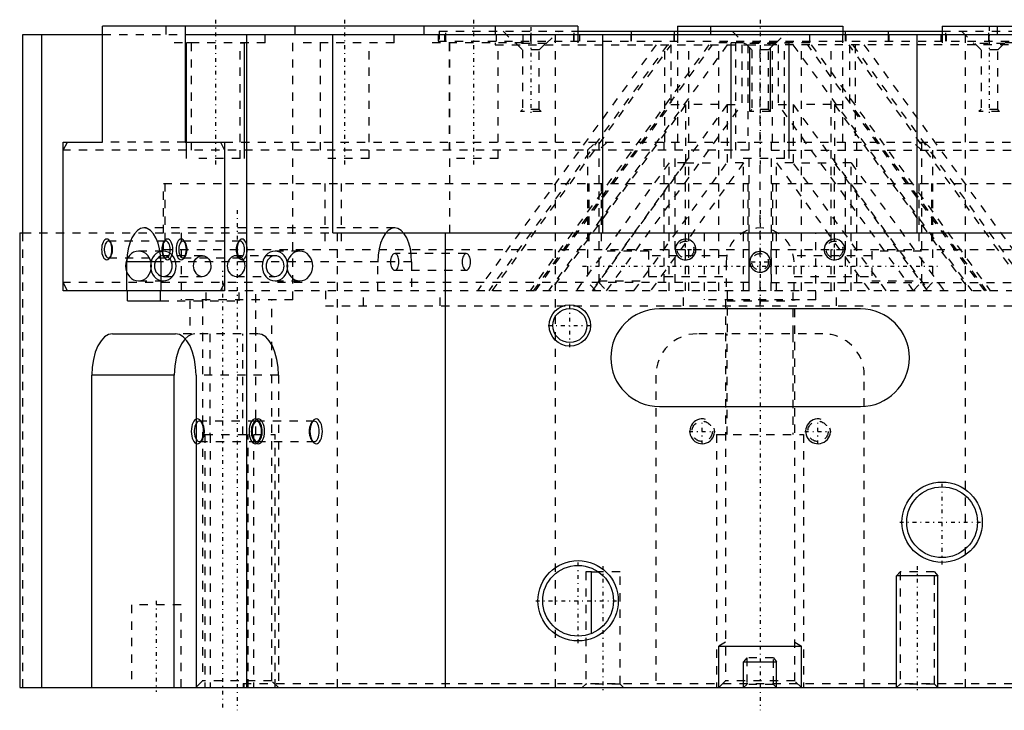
# Model space of a CAD drawing. Extents: x -90 to 90, y -3 to 81.
# Tile 1 of 2: x -90 to 30, y -3 to 81. Entities that reach past the tile are written whole.
import ezdxf

# ---------------------------------------------------------------- set-up
doc = ezdxf.new("R2010")
doc.units = 0
doc.linetypes.add('CENTER', pattern=[1.5, 0.45, -0.5, 0.05, -0.5])
doc.linetypes.add('DASHED', pattern=[2, 1, -1])
for name, color, linetype in [('AM_0', 7, 'CONTINUOUS'), ('AM_2', 5, 'CONTINUOUS'), ('AM_3', 6, 'DASHED'), ('AM_5', 3, 'CONTINUOUS'), ('AM_7', 4, 'CENTER')]:
    doc.layers.add(name, color=color, linetype=linetype)

msp = doc.modelspace()

# ---------------------------------------------------------------- linework, layer by layer
at = {"layer": 'AM_0'}
for p, q in [((-22.02, 80), (-79.48, 80)), ((-79.48, 66), (-79.48, 80)), ((-69.48, 80), (-69.48, 66)), ((-22.02, 80), (-22.02, 79)), ((-10, 80), (-10, 79.4)), ((-10, 80), (10, 80)), ((10, 80), (10, 79.4)), ((22.02, 80), (79.48, 80)), ((22.02, 80), (22.02, 79)), ((-89.13, 79), (-79.48, 79)), ((-89.13, 55), (-89.13, 79)), ((-86.87, 79), (-86.87, 0)), ((-79.48, 66), (-79.48, 79)), ((-69.48, 79), (-69.48, 66)), ((-69.48, 79), (69.48, 79)), ((-62.09, 79), (-62.09, 0)), ((-51.63, 55), (-51.63, 79)), ((-22.02, 79.4), (22.02, 79.4)), ((-84.23, 65), (-83.73, 66)), ((-84.23, 48), (-84.23, 66)), ((-84.23, 66), (-79.48, 66)), ((-83.73, 66), (-79.48, 66)), ((-69.48, 66), (-65.23, 66)), ((-69.48, 66), (-64.73, 66)), ((-65.23, 66), (-64.73, 65)), ((-64.73, 66), (-64.73, 48)), ((-84.23, 49), (-84.23, 65)), ((-64.73, 65), (-64.73, 49)), ((-89.5, 55), (-89.5, 0)), ((-89.5, 55), (-89.13, 55)), ((-51.63, 55), (51.63, 55)), ((-38.07, 55), (-38.07, 0)), ((-76.53, 48), (-76.53, 51.5)), ((-72.43, 51.5), (-72.43, 48)), ((-83.73, 48), (-84.23, 49)), ((-64.73, 49), (-65.23, 48)), ((-64.73, 48), (-84.23, 48)), ((-76.53, 48), (-83.73, 48)), ((-76.48, 46.8), (-76.48, 48)), ((-72.48, 46.8), (-72.48, 48)), ((-65.23, 48), (-72.43, 48)), ((-76.48, 46.8), (-72.48, 46.8)), ((12.15, 45.8), (-12.15, 45.8)), ((-78.28, 42.8), (-70.68, 42.8)), ((-80.78, 0), (-80.78, 37.8)), ((-70.82, 0), (-70.82, 37.8)), ((-68.18, 37.8), (-68.18, 0)), ((-12.15, 34), (12.15, 34)), ((-20.36, 14), (-19.53, 14)), ((-20.36, 6.55), (-20.36, 14)), ((-89.5, 0), (89.5, 0))]:
    msp.add_line(p, q, dxfattribs=at)
for points in [[(-72.43, 51.5), (-72.47, 52.3), (-72.58, 53.07), (-72.77, 53.78), (-73.03, 54.4), (-73.34, 54.91), (-73.69, 55.29), (-74.08, 55.52), (-74.48, 55.6), (-74.88, 55.52), (-75.26, 55.29), (-75.62, 54.91), (-75.93, 54.4), (-76.18, 53.78), (-76.37, 53.07), (-76.49, 52.3), (-76.53, 51.5)], [(-78.55, 53.9), (-78.64, 53.97), (-78.73, 54), (-78.83, 54), (-78.92, 53.96), (-79.01, 53.88), (-79.09, 53.77), (-79.16, 53.63), (-79.21, 53.47), (-79.25, 53.29), (-79.27, 53.1), (-79.27, 52.9), (-79.25, 52.71), (-79.21, 52.53), (-79.16, 52.37), (-79.09, 52.23), (-79.01, 52.12), (-78.92, 52.04), (-78.83, 52), (-78.73, 52), (-78.64, 52.03), (-78.55, 52.1)], [(-69.55, 53.9), (-69.64, 53.97), (-69.73, 54), (-69.83, 54), (-69.92, 53.96), (-70.01, 53.88), (-70.09, 53.77), (-70.16, 53.63), (-70.21, 53.47), (-70.25, 53.29), (-70.27, 53.1), (-70.27, 52.9), (-70.25, 52.71), (-70.21, 52.53), (-70.16, 52.37), (-70.09, 52.23), (-70.01, 52.12), (-69.92, 52.04), (-69.83, 52), (-69.73, 52), (-69.64, 52.03), (-69.55, 52.1)], [(-78.28, 42.8), (-78.77, 42.7), (-79.23, 42.42), (-79.67, 41.96), (-80.05, 41.34), (-80.36, 40.58), (-80.59, 39.71), (-80.73, 38.78), (-80.78, 37.8)], [(-69.5, 42.21), (-69.94, 41.6), (-70.31, 40.82), (-70.59, 39.89), (-70.76, 38.87), (-70.82, 37.8)], [(-68.18, 37.8), (-68.23, 38.78), (-68.37, 39.71), (-68.6, 40.58), (-68.91, 41.34), (-69.29, 41.96), (-69.72, 42.42), (-70.19, 42.7), (-70.68, 42.8)], [(-68.18, 32.47), (-68.32, 32.38), (-68.44, 32.24), (-68.55, 32.05), (-68.65, 31.82), (-68.71, 31.57), (-68.75, 31.29), (-68.77, 31), (-68.75, 30.71), (-68.71, 30.43), (-68.65, 30.18), (-68.55, 29.95), (-68.44, 29.76), (-68.32, 29.62), (-68.18, 29.53)], [(-68.18, 31.94), (-68.26, 31.77), (-68.33, 31.58), (-68.37, 31.35), (-68.4, 31.12), (-68.4, 30.88), (-68.37, 30.65), (-68.33, 30.42), (-68.26, 30.23), (-68.18, 30.06)]]:
    msp.add_lwpolyline(points, dxfattribs=at)
for points in [[(-78.98, 51.75), (-78.86, 51.77), (-78.74, 51.85), (-78.63, 51.96), (-78.54, 52.12), (-78.46, 52.31), (-78.4, 52.52), (-78.37, 52.76), (-78.35, 53), (-78.37, 53.24), (-78.4, 53.48), (-78.46, 53.69), (-78.54, 53.88), (-78.63, 54.04), (-78.74, 54.15), (-78.86, 54.23), (-78.98, 54.25), (-79.1, 54.23), (-79.22, 54.15), (-79.33, 54.04), (-79.42, 53.88), (-79.5, 53.69), (-79.56, 53.48), (-79.59, 53.24), (-79.6, 53), (-79.59, 52.76), (-79.56, 52.52), (-79.5, 52.31), (-79.42, 52.12), (-79.33, 51.96), (-79.22, 51.85), (-79.1, 51.77)], [(-69.98, 51.75), (-69.86, 51.77), (-69.74, 51.85), (-69.63, 51.96), (-69.54, 52.12), (-69.46, 52.31), (-69.4, 52.52), (-69.37, 52.76), (-69.35, 53), (-69.37, 53.24), (-69.4, 53.48), (-69.46, 53.69), (-69.54, 53.88), (-69.63, 54.04), (-69.74, 54.15), (-69.86, 54.23), (-69.98, 54.25), (-70.1, 54.23), (-70.22, 54.15), (-70.33, 54.04), (-70.42, 53.88), (-70.5, 53.69), (-70.56, 53.48), (-70.59, 53.24), (-70.6, 53), (-70.59, 52.76), (-70.56, 52.52), (-70.5, 52.31), (-70.42, 52.12), (-70.33, 51.96), (-70.22, 51.85), (-70.1, 51.77)]]:
    msp.add_lwpolyline(points, close=True, dxfattribs=at)
for centre, radius in [((-23, 43.8), 2.07), ((22, 20), 4.28), ((-22, 10.5), 4.28)]:
    msp.add_circle(centre, radius, dxfattribs=at)
for centre, start, end in [((-12.15, 39.9), 90, 270), ((12.15, 39.9), 270, 90)]:
    msp.add_arc(centre, 5.9, start, end, dxfattribs=at)
at = {"layer": 'AM_2'}
for p, q in [((-19, 55), (-19, 79)), ((-15.53, 79), (-15.53, 79.4)), ((-10.33, 79), (-10.33, 79.4)), ((10.33, 79), (10.33, 79.4)), ((15.53, 79), (15.53, 79.4)), ((19, 55), (19, 79)), ((-72.43, 51.5), (-76.53, 51.5)), ((-70.82, 37.8), (-80.78, 37.8))]:
    msp.add_line(p, q, dxfattribs=at)
at = {"layer": 'AM_3'}
for p, q in [((-71.82, 80), (-71.82, 78)), ((-59.82, 78), (-59.82, 80)), ((-56.23, 80), (-56.23, 78)), ((-44.23, 78), (-44.23, 80)), ((-40.64, 80), (-40.64, 78)), ((-32.02, 80), (-32.02, 77.75)), ((-28.64, 78), (-28.64, 80)), ((-6, 80), (-6, 78)), ((6, 78), (6, 80)), ((28.64, 80), (28.64, 78)), ((-79.48, 79), (-69.48, 79)), ((-56.5, 55), (-56.5, 79)), ((-38.91, 79), (-38.91, 78.2)), ((-38.79, 79.4), (-38.79, 78.2)), ((-38.79, 79.4), (-22.02, 79.4)), ((-38.11, 78.2), (-38.11, 79)), ((-37.99, 78.2), (-37.99, 79.4)), ((-37.5, 55), (-37.5, 79)), ((-31.85, 78.2), (-31.85, 79)), ((-31.07, 79.4), (-29.57, 77.9)), ((-27.71, 78.2), (-27.71, 79)), ((-27.66, 78.2), (-27.66, 79.4)), ((-25.85, 77.9), (-24.35, 79.4)), ((-24.78, 79), (-24.78, 0)), ((-22.52, 78.2), (-22.52, 79)), ((-22.46, 78.2), (-22.46, 79.4)), ((-22.02, 79), (-22.02, 77.75)), ((-21.85, 79), (-21.85, 78.2)), ((-15.59, 78.2), (-15.59, 79)), ((-15.53, 78.2), (-15.53, 79)), ((-10.39, 78.2), (-10.39, 79)), ((-10.33, 78.2), (-10.33, 79)), ((-10, 79.4), (-10, 79)), ((-10, 79), (-10, 66)), ((-3.36, 79.4), (-1.86, 77.9)), ((1.86, 77.9), (3.36, 79.4)), ((10, 79.4), (10, 79)), ((10, 66), (10, 79)), ((10.33, 78.2), (10.33, 79)), ((10.39, 78.2), (10.39, 79)), ((15.53, 78.2), (15.53, 79)), ((15.59, 78.2), (15.59, 79)), ((21.85, 79), (21.85, 78.2)), ((22.02, 79.4), (38.79, 79.4)), ((22.02, 79), (22.02, 77.75)), ((22.46, 78.2), (22.46, 79.4)), ((22.52, 78.2), (22.52, 79)), ((24.35, 79.4), (25.85, 77.9)), ((24.78, 79), (24.78, 0)), ((27.66, 78.2), (27.66, 79.4)), ((27.71, 78.2), (27.71, 79)), ((-59.82, 78), (-71.82, 78)), ((-68.78, 78), (-68.78, 64)), ((-62.86, 64), (-62.86, 78)), ((-44.23, 78), (-56.23, 78)), ((-53.19, 78), (-53.19, 64)), ((-47.27, 64), (-47.27, 78)), ((-28.64, 78), (-40.64, 78)), ((-38.91, 78.2), (38.91, 78.2)), ((-37.6, 78), (-37.6, 64)), ((-12.56, 77.75), (-34.18, 48)), ((-11.19, 77.75), (-32.81, 48)), ((-32.38, 48), (-10.76, 77.75)), ((-32.02, 77.75), (-1.5, 77.75)), ((-31.68, 64), (-31.68, 78)), ((-25.85, 77.9), (-29.57, 77.9)), ((-29.47, 77.9), (-28.72, 77.15)), ((-6.19, 77.75), (-27.81, 48)), ((-27.38, 48), (-5.76, 77.75)), ((-26.71, 77.15), (-25.96, 77.9)), ((-3.96, 77.75), (-25.58, 48)), ((-11.5, 66), (-11.5, 77.75)), ((-10.8, 77.75), (-10.8, 70.52)), ((-8.6, 48), (-8.6, 77.75)), ((6, 78), (-6, 78)), ((-5, 48), (-5, 77.75)), ((-2.96, 78), (-2.96, 64)), ((-2.2, 77.75), (-2.2, 70.52)), ((1.86, 77.9), (-1.86, 77.9)), ((-1.76, 77.9), (-1.01, 77.15)), ((-1.5, 77.75), (-1.5, 66)), ((-1.5, 77.75), (1.5, 77.75)), ((0, 46.2), (0, 78.2)), ((1.01, 77.15), (1.76, 77.9)), ((32.02, 77.75), (1.5, 77.75)), ((1.5, 66), (1.5, 77.75)), ((2.2, 77.75), (2.2, 70.52)), ((2.96, 64), (2.96, 78)), ((3.96, 77.75), (25.58, 48)), ((5, 48), (5, 77.75)), ((27.38, 48), (5.76, 77.75)), ((6.19, 77.75), (27.81, 48)), ((8.6, 48), (8.6, 77.75)), ((32.38, 48), (10.76, 77.75)), ((10.8, 77.75), (10.8, 70.52)), ((11.19, 77.75), (32.81, 48)), ((11.5, 77.75), (11.5, 66)), ((12.56, 77.75), (34.18, 48)), ((29.57, 77.9), (25.85, 77.9)), ((25.96, 77.9), (26.71, 77.15)), ((40.64, 78), (28.64, 78)), ((28.72, 77.15), (29.47, 77.9)), ((-28.72, 77.15), (-28.72, 69.94)), ((-26.71, 77.15), (-28.72, 77.15)), ((-26.71, 69.94), (-26.71, 77.15)), ((-1.01, 77.15), (-1.01, 69.94)), ((1.01, 77.15), (-1.01, 77.15)), ((1.01, 69.94), (1.01, 77.15)), ((26.71, 77.15), (26.71, 69.94)), ((28.72, 77.15), (26.71, 77.15)), ((28.72, 69.94), (28.72, 77.15)), ((-27.16, 48), (-10.8, 70.52)), ((-9, 70.52), (-25.36, 48)), ((-4, 70.52), (-20.36, 48)), ((-18.56, 48), (-2.2, 70.52)), ((-10.8, 70.52), (-9, 70.52)), ((-9, 70.52), (-9, 63.49)), ((-5, 70.52), (-8.6, 70.52)), ((-4, 70.52), (-4, 63.49)), ((-4, 70.52), (-2.2, 70.52)), ((18.56, 48), (2.2, 70.52)), ((2.2, 70.52), (4, 70.52)), ((4, 70.52), (4, 63.49)), ((4, 70.52), (20.36, 48)), ((8.6, 70.52), (5, 70.52)), ((9, 70.52), (10.8, 70.52)), ((9, 70.52), (25.36, 48)), ((9, 70.52), (9, 63.49)), ((27.16, 48), (10.8, 70.52)), ((-28.72, 69.94), (-28.96, 69.7)), ((-26.46, 69.7), (-28.96, 69.7)), ((-26.71, 69.94), (-28.72, 69.94)), ((-26.46, 69.7), (-26.71, 69.94)), ((-1.01, 69.94), (-1.25, 69.7)), ((1.25, 69.7), (-1.25, 69.7)), ((1.01, 69.94), (-1.01, 69.94)), ((1.25, 69.7), (1.01, 69.94)), ((26.71, 69.94), (26.46, 69.7)), ((28.96, 69.7), (26.46, 69.7)), ((28.72, 69.94), (26.71, 69.94)), ((28.96, 69.7), (28.72, 69.94)), ((-69.48, 66), (-79.48, 66)), ((-69.48, 66), (-79.48, 66)), ((-64.73, 66), (64.73, 66)), ((-20.85, 65), (-19.85, 66)), ((-18.5, 66), (-19.5, 65)), ((-19.5, 66), (-19.5, 48)), ((-11.65, 66), (-11.65, 48)), ((-10.3, 66), (-10.3, 48)), ((-1.35, 66), (-1.35, 48)), ((-1.35, 66), (-1.35, 61)), ((1.35, 66), (1.35, 48)), ((1.35, 66), (1.35, 61)), ((10.3, 66), (10.3, 48)), ((11.65, 66), (11.65, 48)), ((19.5, 65), (18.5, 66)), ((19.5, 66), (19.5, 48)), ((19.85, 66), (20.85, 65)), ((-1.35, 65), (-84.23, 65)), ((-20.85, 65), (-20.85, 49)), ((1.35, 65), (84.23, 65)), ((20.85, 65), (20.85, 49)), ((-62.86, 64), (-68.78, 64)), ((-47.27, 64), (-53.19, 64)), ((-31.68, 64), (-37.6, 64)), ((-11, 63.49), (-22.25, 48)), ((-20.25, 48), (-9, 63.49)), ((-15.25, 48), (-4, 63.49)), ((-2, 63.49), (-13.25, 48)), ((-9, 63.49), (-11, 63.49)), ((-11, 48), (-11, 63.49)), ((-9, 48), (-9, 63.49)), ((-9, 63.49), (-5, 63.49)), ((-2, 63.49), (-4, 63.49)), ((2.96, 64), (-2.96, 64)), ((-2, 48), (-2, 63.49)), ((4, 63.49), (2, 63.49)), ((2, 48), (2, 63.49)), ((2, 63.49), (13.25, 48)), ((15.25, 48), (4, 63.49)), ((5, 63.49), (9, 63.49)), ((11, 63.49), (9, 63.49)), ((20.25, 48), (9, 63.49)), ((9, 48), (9, 63.49)), ((11, 63.49), (22.25, 48)), ((11, 48), (11, 63.49)), ((-72.1, 61), (-1.35, 61)), ((-72.1, 53), (-72.1, 61)), ((-71.95, 61), (-71.95, 53)), ((-52.6, 61), (-52.6, 53)), ((-50.65, 61), (-50.65, 53)), ((-20.7, 61), (-20.7, 53)), ((-19.2, 61), (-19.2, 53)), ((-1.5, 61), (-1.5, 53)), ((1.35, 61), (72.1, 61)), ((1.5, 61), (1.5, 53)), ((19.2, 61), (19.2, 53)), ((20.7, 61), (20.7, 53)), ((-89.18, 55), (-89.18, 0)), ((-89.13, 55), (-51.63, 55)), ((-44.17, 55.6), (-74.48, 55.6)), ((-69.97, 55), (-69.97, 46.9)), ((-56.47, 46.9), (-56.47, 55)), ((-51.11, 55), (-51.11, 0)), ((-6.75, 55), (-6.75, 46.9)), ((6.75, 46.9), (6.75, 55)), ((-71.83, 54.01), (-78.77, 54.01)), ((-78.48, 53.82), (-78.62, 54.02)), ((-71.98, 54.02), (-72.12, 53.82)), ((-62.83, 54.01), (-69.77, 54.01)), ((-69.48, 53.82), (-69.62, 54.02)), ((-62.98, 54.02), (-63.12, 53.82)), ((-72.13, 52.8), (-75.13, 52.8)), ((-72.1, 53), (-1.35, 53)), ((-55.63, 52.8), (-58.63, 52.8)), ((-35.51, 52.51), (-44.17, 52.51)), ((-13.5, 52.8), (-19.5, 52.8)), ((-13.5, 52.8), (-13.5, 49.2)), ((-1.35, 53), (-1.35, 48)), ((1.35, 48), (1.35, 53)), ((1.35, 53), (72.1, 53)), ((19.5, 52.8), (13.5, 52.8)), ((13.5, 52.8), (13.5, 49.2)), ((-78.77, 51.99), (-71.83, 51.99)), ((-78.62, 51.98), (-78.48, 52.18)), ((-42.12, 51.5), (-72.43, 51.5)), ((-67.4, 52.25), (-72.13, 52.25)), ((-72.12, 52.18), (-71.98, 51.98)), ((-69.77, 51.99), (-62.83, 51.99)), ((-69.62, 51.98), (-69.48, 52.18)), ((-58.63, 52.25), (-63.37, 52.25)), ((-63.12, 52.18), (-62.98, 51.98)), ((-46.22, 48), (-46.22, 51.5)), ((-42.12, 51.5), (-42.12, 48)), ((-4.03, 52.25), (-13.5, 52.25)), ((-4.1, 51.5), (-4.1, 48)), ((13.5, 52.25), (4.03, 52.25)), ((4.1, 48), (4.1, 51.5)), ((-44.17, 50.49), (-35.51, 50.49)), ((-1.35, 49), (-84.23, 49)), ((-75.13, 49.2), (-72.13, 49.2)), ((-72.13, 49.75), (-67.43, 49.75)), ((-63.33, 49.75), (-58.63, 49.75)), ((-58.63, 49.2), (-55.63, 49.2)), ((-19.85, 48), (-20.85, 49)), ((-19.5, 49.2), (-13.5, 49.2)), ((-19.5, 49), (-18.5, 48)), ((-13.5, 49.75), (-4.1, 49.75)), ((1.35, 49), (84.23, 49)), ((4.1, 49.75), (13.5, 49.75)), ((13.5, 49.2), (19.5, 49.2)), ((18.5, 48), (19.5, 49)), ((20.85, 49), (19.85, 48)), ((-66.95, 46.8), (-66.95, 48)), ((64.73, 48), (-64.73, 48)), ((-62.95, 46.8), (-62.95, 48)), ((-60.95, 30.6), (-60.95, 48)), ((-52.55, 48), (-52.55, 46.2)), ((-47.93, 46.2), (-47.93, 48)), ((-38.68, 46.2), (-38.68, 48)), ((-9.25, 46.2), (-9.25, 48)), ((-4, 48), (-4, 42.8)), ((4, 42.8), (4, 48)), ((9.25, 46.2), (9.25, 48)), ((-72.48, 46.8), (-62.95, 46.8)), ((-56.47, 46.9), (-69.97, 46.9)), ((-68.95, 46.8), (-68.95, 42.8)), ((-67.41, 46.9), (-67.41, 0.81)), ((-59.03, 0.81), (-59.03, 46.9)), ((6.75, 46.9), (-6.75, 46.9)), ((-4.19, 46.9), (-4.19, 0.81)), ((-4, 46.8), (4, 46.8)), ((4.19, 0.81), (4.19, 46.9)), ((-52.55, 46.2), (52.55, 46.2)), ((-60.72, 42.8), (-70.68, 42.8)), ((-66.5, 42.8), (-66.5, 30.6)), ((-62.53, 30.6), (-62.53, 42.8)), ((7.6, 42.8), (-7.6, 42.8)), ((-3.97, 30.6), (-3.97, 42.8)), ((3.97, 42.8), (3.97, 30.6)), ((-58.22, 37.8), (-68.18, 37.8)), ((-58.22, 37.8), (-58.22, 0)), ((-12.6, 37.8), (-12.6, 0)), ((12.6, 0), (12.6, 37.8)), ((-60.89, 32.23), (-67.78, 32.23)), ((-67.43, 32), (-67.59, 32.22)), ((-61.09, 32.22), (-61.25, 32)), ((-53.89, 32.23), (-60.78, 32.23)), ((-60.43, 32), (-60.59, 32.22)), ((-54.09, 32.22), (-54.25, 32)), ((-67.78, 29.77), (-60.89, 29.77)), ((-67.59, 29.78), (-67.43, 30)), ((-67.14, 30.6), (-67.14, 0)), ((-67.14, 30.6), (-58.62, 30.6)), ((-66.49, 30.6), (-66.49, 0)), ((-61.89, 0), (-61.89, 30.6)), ((-61.25, 30), (-61.09, 29.78)), ((-61.24, 30.6), (-61.24, 0)), ((-60.78, 29.77), (-53.89, 29.77)), ((-60.59, 29.78), (-60.43, 30)), ((-58.62, 0), (-58.62, 30.6)), ((-54.25, 30), (-54.09, 29.78)), ((-5.25, 30.6), (-5.25, 0)), ((-5.25, 30.6), (5.25, 30.6)), ((5.25, 30.6), (5.25, 0)), ((-20.36, 14), (-21.07, 14)), ((-21.07, 14), (-21.07, 0.43)), ((-16.93, 14), (-19.53, 14)), ((-16.93, 0.43), (-16.93, 14)), ((16.93, 14), (16.93, 0.43)), ((21.07, 14), (16.93, 14)), ((21.07, 0.43), (21.07, 14)), ((-76, 10), (-76, 0)), ((-70, 10), (-76, 10)), ((-70, 0), (-70, 10)), ((-1.62, 3.6), (-1.62, 0.38)), ((1.62, 3.6), (-1.62, 3.6)), ((1.62, 0.38), (1.62, 3.6)), ((-67.41, 0.81), (-68.22, 0)), ((-59.03, 0.81), (-67.41, 0.81)), ((-62.5, 0.5), (-62.5, 0)), ((-62.5, 0.5), (62.5, 0.5)), ((-62.4, 0.5), (-62.4, 0)), ((-58.22, 0), (-59.03, 0.81)), ((-21.07, 0.43), (-21.5, 0)), ((-16.93, 0.43), (-21.07, 0.43)), ((-16.5, 0), (-16.93, 0.43)), ((-4.19, 0.81), (-5, 0)), ((4.19, 0.81), (-4.19, 0.81)), ((-1.62, 0.38), (-2, 0)), ((1.62, 0.38), (-1.62, 0.38)), ((2, 0), (1.62, 0.38)), ((5, 0), (4.19, 0.81)), ((16.93, 0.43), (16.5, 0)), ((21.07, 0.43), (16.93, 0.43)), ((21.5, 0), (21.07, 0.43))]:
    msp.add_line(p, q, dxfattribs=at)
for points in [[(-42.12, 51.5), (-42.16, 52.3), (-42.27, 53.07), (-42.46, 53.78), (-42.72, 54.4), (-43.03, 54.91), (-43.38, 55.29), (-43.77, 55.52), (-44.17, 55.6), (-44.57, 55.52), (-44.95, 55.29), (-45.31, 54.91), (-45.62, 54.4), (-45.87, 53.78), (-46.06, 53.07), (-46.18, 52.3), (-46.22, 51.5)], [(-78.55, 52.1), (-78.46, 52.2), (-78.39, 52.34), (-78.33, 52.51), (-78.29, 52.7), (-78.27, 52.9), (-78.27, 53.1), (-78.29, 53.3), (-78.33, 53.49), (-78.39, 53.66), (-78.46, 53.8), (-78.55, 53.9)], [(-69.55, 52.1), (-69.46, 52.2), (-69.39, 52.34), (-69.33, 52.51), (-69.29, 52.7), (-69.27, 52.9), (-69.27, 53.1), (-69.29, 53.3), (-69.33, 53.49), (-69.39, 53.66), (-69.46, 53.8), (-69.55, 53.9)], [(-68.43, 51.5), (-68.49, 51.26), (-68.52, 51.02), (-68.5, 50.77), (-68.44, 50.53), (-68.34, 50.32), (-68.21, 50.12), (-68.04, 49.96), (-67.85, 49.85), (-67.65, 49.77), (-67.43, 49.75), (-67.22, 49.77), (-67.02, 49.85), (-66.83, 49.96), (-66.66, 50.12), (-66.53, 50.32), (-66.43, 50.53), (-66.37, 50.77), (-66.35, 51.02), (-66.38, 51.26), (-66.44, 51.5)], [(-64.33, 51.5), (-64.39, 51.26), (-64.42, 51.02), (-64.4, 50.77), (-64.34, 50.53), (-64.24, 50.32), (-64.11, 50.12), (-63.94, 49.96), (-63.75, 49.85), (-63.55, 49.77), (-63.33, 49.75), (-63.12, 49.77), (-62.92, 49.85), (-62.73, 49.96), (-62.56, 50.12), (-62.43, 50.32), (-62.33, 50.53), (-62.27, 50.77), (-62.25, 51.02), (-62.28, 51.26), (-62.34, 51.5)], [(-68.32, 42.8), (-68.73, 42.73), (-69.12, 42.53), (-69.5, 42.21)], [(-58.22, 37.8), (-58.27, 38.78), (-58.41, 39.71), (-58.64, 40.58), (-58.95, 41.34), (-59.33, 41.96), (-59.76, 42.42), (-60.23, 42.7), (-60.72, 42.8)], [(-68.18, 29.53), (-68.03, 29.5), (-67.88, 29.52), (-67.74, 29.61), (-67.61, 29.74), (-67.49, 29.93), (-67.4, 30.16), (-67.33, 30.42), (-67.28, 30.7), (-67.27, 31), (-67.28, 31.3), (-67.33, 31.58), (-67.4, 31.84), (-67.49, 32.07), (-67.61, 32.26), (-67.74, 32.39), (-67.88, 32.48), (-68.03, 32.5), (-68.18, 32.47)], [(-68.18, 30.06), (-68.08, 29.92), (-67.97, 29.83), (-67.85, 29.78), (-67.73, 29.78), (-67.61, 29.82), (-67.5, 29.91), (-67.4, 30.05), (-67.31, 30.22), (-67.24, 30.42), (-67.2, 30.64), (-67.17, 30.88), (-67.17, 31.12), (-67.2, 31.36), (-67.24, 31.58), (-67.31, 31.78), (-67.4, 31.95), (-67.5, 32.09), (-67.61, 32.18), (-67.73, 32.22), (-67.85, 32.22), (-67.97, 32.17), (-68.08, 32.08), (-68.18, 31.94)]]:
    msp.add_lwpolyline(points, dxfattribs=at)
for points in [[(-71.83, 51.99), (-71.73, 52.01), (-71.64, 52.07), (-71.55, 52.16), (-71.47, 52.29), (-71.41, 52.44), (-71.36, 52.61), (-71.33, 52.8), (-71.32, 53), (-71.33, 53.2), (-71.36, 53.39), (-71.41, 53.56), (-71.47, 53.71), (-71.55, 53.84), (-71.64, 53.93), (-71.73, 53.99), (-71.83, 54.01), (-71.93, 53.99), (-72.02, 53.93), (-72.11, 53.84), (-72.18, 53.71), (-72.25, 53.56), (-72.29, 53.39), (-72.32, 53.2), (-72.33, 53), (-72.32, 52.8), (-72.29, 52.61), (-72.25, 52.44), (-72.18, 52.29), (-72.11, 52.16), (-72.02, 52.07), (-71.93, 52.01)], [(-71.62, 51.75), (-71.5, 51.77), (-71.38, 51.85), (-71.27, 51.96), (-71.18, 52.12), (-71.1, 52.31), (-71.04, 52.52), (-71, 52.76), (-70.99, 53), (-71, 53.24), (-71.04, 53.48), (-71.1, 53.69), (-71.18, 53.88), (-71.27, 54.04), (-71.38, 54.15), (-71.5, 54.23), (-71.62, 54.25), (-71.74, 54.23), (-71.86, 54.15), (-71.96, 54.04), (-72.06, 53.88), (-72.14, 53.69), (-72.19, 53.48), (-72.23, 53.24), (-72.24, 53), (-72.23, 52.76), (-72.19, 52.52), (-72.14, 52.31), (-72.06, 52.12), (-71.96, 51.96), (-71.86, 51.85), (-71.74, 51.77)], [(-62.83, 51.99), (-62.73, 52.01), (-62.64, 52.07), (-62.55, 52.16), (-62.47, 52.29), (-62.41, 52.44), (-62.36, 52.61), (-62.33, 52.8), (-62.32, 53), (-62.33, 53.2), (-62.36, 53.39), (-62.41, 53.56), (-62.47, 53.71), (-62.55, 53.84), (-62.64, 53.93), (-62.73, 53.99), (-62.83, 54.01), (-62.93, 53.99), (-63.02, 53.93), (-63.11, 53.84), (-63.18, 53.71), (-63.25, 53.56), (-63.29, 53.39), (-63.32, 53.2), (-63.33, 53), (-63.32, 52.8), (-63.29, 52.61), (-63.25, 52.44), (-63.18, 52.29), (-63.11, 52.16), (-63.02, 52.07), (-62.93, 52.01)], [(-62.62, 51.75), (-62.5, 51.77), (-62.38, 51.85), (-62.27, 51.96), (-62.18, 52.12), (-62.1, 52.31), (-62.04, 52.52), (-62, 52.76), (-61.99, 53), (-62, 53.24), (-62.04, 53.48), (-62.1, 53.69), (-62.18, 53.88), (-62.27, 54.04), (-62.38, 54.15), (-62.5, 54.23), (-62.62, 54.25), (-62.74, 54.23), (-62.86, 54.15), (-62.96, 54.04), (-63.06, 53.88), (-63.14, 53.69), (-63.19, 53.48), (-63.23, 53.24), (-63.24, 53), (-63.23, 52.76), (-63.19, 52.52), (-63.14, 52.31), (-63.06, 52.12), (-62.96, 51.96), (-62.86, 51.85), (-62.74, 51.77)], [(-75.13, 52.8), (-75.44, 52.77), (-75.73, 52.66), (-76, 52.5), (-76.24, 52.27), (-76.43, 52), (-76.58, 51.69), (-76.66, 51.35), (-76.69, 51), (-76.66, 50.65), (-76.58, 50.31), (-76.43, 50), (-76.24, 49.73), (-76, 49.5), (-75.73, 49.34), (-75.44, 49.23), (-75.13, 49.2), (-74.83, 49.23), (-74.54, 49.34), (-74.27, 49.5), (-74.03, 49.73), (-73.84, 50), (-73.69, 50.31), (-73.61, 50.65), (-73.58, 51), (-73.61, 51.35), (-73.69, 51.69), (-73.84, 52), (-74.03, 52.27), (-74.27, 52.5), (-74.54, 52.66), (-74.83, 52.77)], [(-72.13, 52.8), (-72.44, 52.77), (-72.73, 52.66), (-73, 52.5), (-73.24, 52.27), (-73.43, 52), (-73.58, 51.69), (-73.66, 51.35), (-73.69, 51), (-73.66, 50.65), (-73.58, 50.31), (-73.43, 50), (-73.24, 49.73), (-73, 49.5), (-72.73, 49.34), (-72.44, 49.23), (-72.13, 49.2), (-71.83, 49.23), (-71.54, 49.34), (-71.27, 49.5), (-71.03, 49.73), (-70.84, 50), (-70.69, 50.31), (-70.61, 50.65), (-70.58, 51), (-70.61, 51.35), (-70.69, 51.69), (-70.84, 52), (-71.03, 52.27), (-71.27, 52.5), (-71.54, 52.66), (-71.83, 52.77)], [(-58.63, 52.8), (-58.94, 52.77), (-59.23, 52.66), (-59.5, 52.5), (-59.74, 52.27), (-59.93, 52), (-60.08, 51.69), (-60.16, 51.35), (-60.19, 51), (-60.16, 50.65), (-60.08, 50.31), (-59.93, 50), (-59.74, 49.73), (-59.5, 49.5), (-59.23, 49.34), (-58.94, 49.23), (-58.63, 49.2), (-58.33, 49.23), (-58.04, 49.34), (-57.77, 49.5), (-57.53, 49.73), (-57.34, 50), (-57.19, 50.31), (-57.11, 50.65), (-57.08, 51), (-57.11, 51.35), (-57.19, 51.69), (-57.34, 52), (-57.53, 52.27), (-57.77, 52.5), (-58.04, 52.66), (-58.33, 52.77)], [(-55.63, 52.8), (-55.94, 52.77), (-56.23, 52.66), (-56.5, 52.5), (-56.74, 52.27), (-56.93, 52), (-57.08, 51.69), (-57.16, 51.35), (-57.19, 51), (-57.16, 50.65), (-57.08, 50.31), (-56.93, 50), (-56.74, 49.73), (-56.5, 49.5), (-56.23, 49.34), (-55.94, 49.23), (-55.63, 49.2), (-55.33, 49.23), (-55.04, 49.34), (-54.77, 49.5), (-54.53, 49.73), (-54.34, 50), (-54.19, 50.31), (-54.11, 50.65), (-54.08, 51), (-54.11, 51.35), (-54.19, 51.69), (-54.34, 52), (-54.53, 52.27), (-54.77, 52.5), (-55.04, 52.66), (-55.33, 52.77)], [(-44.17, 52.51), (-44.27, 52.49), (-44.36, 52.43), (-44.45, 52.34), (-44.52, 52.21), (-44.59, 52.06), (-44.63, 51.89), (-44.66, 51.7), (-44.67, 51.5), (-44.66, 51.3), (-44.63, 51.11), (-44.59, 50.94), (-44.52, 50.79), (-44.45, 50.66), (-44.36, 50.57), (-44.27, 50.51), (-44.17, 50.49), (-44.07, 50.51), (-43.97, 50.57), (-43.89, 50.66), (-43.81, 50.79), (-43.75, 50.94), (-43.7, 51.11), (-43.67, 51.3), (-43.66, 51.5), (-43.67, 51.7), (-43.7, 51.89), (-43.75, 52.06), (-43.81, 52.21), (-43.89, 52.34), (-43.97, 52.43), (-44.07, 52.49)], [(-35.51, 50.49), (-35.41, 50.51), (-35.31, 50.57), (-35.23, 50.66), (-35.15, 50.79), (-35.09, 50.94), (-35.04, 51.11), (-35.01, 51.3), (-35, 51.5), (-35.01, 51.7), (-35.04, 51.89), (-35.09, 52.06), (-35.15, 52.21), (-35.23, 52.34), (-35.31, 52.43), (-35.41, 52.49), (-35.51, 52.51), (-35.61, 52.49), (-35.7, 52.43), (-35.79, 52.34), (-35.86, 52.21), (-35.93, 52.06), (-35.97, 51.89), (-36, 51.7), (-36.01, 51.5), (-36, 51.3), (-35.97, 51.11), (-35.93, 50.94), (-35.86, 50.79), (-35.79, 50.66), (-35.7, 50.57), (-35.61, 50.51)], [(-72.13, 52.25), (-72.35, 52.23), (-72.55, 52.15), (-72.74, 52.04), (-72.9, 51.88), (-73.04, 51.69), (-73.14, 51.48), (-73.2, 51.24), (-73.22, 51), (-73.2, 50.76), (-73.14, 50.52), (-73.04, 50.31), (-72.9, 50.12), (-72.74, 49.96), (-72.55, 49.85), (-72.35, 49.77), (-72.13, 49.75), (-71.92, 49.77), (-71.72, 49.85), (-71.53, 49.96), (-71.37, 50.12), (-71.23, 50.31), (-71.13, 50.52), (-71.07, 50.76), (-71.05, 51), (-71.07, 51.24), (-71.13, 51.48), (-71.23, 51.69), (-71.37, 51.88), (-71.53, 52.04), (-71.72, 52.15), (-71.92, 52.23)], [(-58.63, 52.25), (-58.85, 52.23), (-59.05, 52.15), (-59.24, 52.04), (-59.4, 51.88), (-59.54, 51.69), (-59.64, 51.48), (-59.7, 51.24), (-59.72, 51), (-59.7, 50.76), (-59.64, 50.52), (-59.54, 50.31), (-59.4, 50.12), (-59.24, 49.96), (-59.05, 49.85), (-58.85, 49.77), (-58.63, 49.75), (-58.42, 49.77), (-58.22, 49.85), (-58.03, 49.96), (-57.87, 50.12), (-57.73, 50.31), (-57.63, 50.52), (-57.57, 50.76), (-57.55, 51), (-57.57, 51.24), (-57.63, 51.48), (-57.73, 51.69), (-57.87, 51.88), (-58.03, 52.04), (-58.22, 52.15), (-58.42, 52.23)], [(-61.02, 29.5), (-60.87, 29.53), (-60.73, 29.61), (-60.6, 29.75), (-60.49, 29.94), (-60.4, 30.17), (-60.33, 30.43), (-60.28, 30.71), (-60.27, 31), (-60.28, 31.29), (-60.33, 31.57), (-60.4, 31.83), (-60.49, 32.06), (-60.6, 32.25), (-60.73, 32.39), (-60.87, 32.47), (-61.02, 32.5), (-61.17, 32.47), (-61.31, 32.39), (-61.44, 32.25), (-61.55, 32.06), (-61.64, 31.83), (-61.71, 31.57), (-61.75, 31.29), (-61.77, 31), (-61.75, 30.71), (-61.71, 30.43), (-61.64, 30.17), (-61.55, 29.94), (-61.44, 29.75), (-61.31, 29.61), (-61.17, 29.53)], [(-60.89, 29.77), (-60.77, 29.79), (-60.66, 29.86), (-60.55, 29.98), (-60.46, 30.13), (-60.38, 30.32), (-60.32, 30.53), (-60.29, 30.76), (-60.28, 31), (-60.29, 31.24), (-60.32, 31.47), (-60.38, 31.68), (-60.46, 31.87), (-60.55, 32.02), (-60.66, 32.14), (-60.77, 32.21), (-60.89, 32.23), (-61.01, 32.21), (-61.13, 32.14), (-61.23, 32.02), (-61.33, 31.87), (-61.4, 31.68), (-61.46, 31.47), (-61.49, 31.24), (-61.51, 31), (-61.49, 30.76), (-61.46, 30.53), (-61.4, 30.32), (-61.33, 30.13), (-61.23, 29.98), (-61.13, 29.86), (-61.01, 29.79)], [(-60.66, 29.5), (-60.51, 29.53), (-60.37, 29.61), (-60.24, 29.75), (-60.13, 29.94), (-60.03, 30.17), (-59.96, 30.43), (-59.92, 30.71), (-59.91, 31), (-59.92, 31.29), (-59.96, 31.57), (-60.03, 31.83), (-60.13, 32.06), (-60.24, 32.25), (-60.37, 32.39), (-60.51, 32.47), (-60.66, 32.5), (-60.8, 32.47), (-60.94, 32.39), (-61.07, 32.25), (-61.19, 32.06), (-61.28, 31.83), (-61.35, 31.57), (-61.39, 31.29), (-61.41, 31), (-61.39, 30.71), (-61.35, 30.43), (-61.28, 30.17), (-61.19, 29.94), (-61.07, 29.75), (-60.94, 29.61), (-60.8, 29.53)], [(-60.78, 29.77), (-60.66, 29.79), (-60.55, 29.86), (-60.44, 29.98), (-60.35, 30.13), (-60.27, 30.32), (-60.22, 30.53), (-60.18, 30.76), (-60.17, 31), (-60.18, 31.24), (-60.22, 31.47), (-60.27, 31.68), (-60.35, 31.87), (-60.44, 32.02), (-60.55, 32.14), (-60.66, 32.21), (-60.78, 32.23), (-60.9, 32.21), (-61.02, 32.14), (-61.13, 32.02), (-61.22, 31.87), (-61.3, 31.68), (-61.35, 31.47), (-61.39, 31.24), (-61.4, 31), (-61.39, 30.76), (-61.35, 30.53), (-61.3, 30.32), (-61.22, 30.13), (-61.13, 29.98), (-61.02, 29.86), (-60.9, 29.79)], [(-53.89, 29.77), (-53.77, 29.79), (-53.66, 29.86), (-53.55, 29.98), (-53.46, 30.13), (-53.38, 30.32), (-53.32, 30.53), (-53.29, 30.76), (-53.28, 31), (-53.29, 31.24), (-53.32, 31.47), (-53.38, 31.68), (-53.46, 31.87), (-53.55, 32.02), (-53.66, 32.14), (-53.77, 32.21), (-53.89, 32.23), (-54.01, 32.21), (-54.13, 32.14), (-54.23, 32.02), (-54.33, 31.87), (-54.4, 31.68), (-54.46, 31.47), (-54.49, 31.24), (-54.51, 31), (-54.49, 30.76), (-54.46, 30.53), (-54.4, 30.32), (-54.33, 30.13), (-54.23, 29.98), (-54.13, 29.86), (-54.01, 29.79)], [(-53.66, 29.5), (-53.51, 29.53), (-53.37, 29.61), (-53.24, 29.75), (-53.13, 29.94), (-53.03, 30.17), (-52.96, 30.43), (-52.92, 30.71), (-52.91, 31), (-52.92, 31.29), (-52.96, 31.57), (-53.03, 31.83), (-53.13, 32.06), (-53.24, 32.25), (-53.37, 32.39), (-53.51, 32.47), (-53.66, 32.5), (-53.8, 32.47), (-53.94, 32.39), (-54.07, 32.25), (-54.19, 32.06), (-54.28, 31.83), (-54.35, 31.57), (-54.39, 31.29), (-54.41, 31), (-54.39, 30.71), (-54.35, 30.43), (-54.28, 30.17), (-54.19, 29.94), (-54.07, 29.75), (-53.94, 29.61), (-53.8, 29.53)]]:
    msp.add_lwpolyline(points, close=True, dxfattribs=at)
for points in [[(-68.43, 51.5, 0), (-68.22, 51.85, 0), (-67.92, 52.1, 0), (-67.57, 52.24, 0), (-67.4, 52.25, 0)], [(-67.4, 52.25, 0), (-67.21, 52.23, 0), (-66.88, 52.09, 0), (-66.62, 51.83, 0), (-66.44, 51.5, 0)], [(-63.37, 52.25, 0), (-63.56, 52.23, 0), (-63.89, 52.09, 0), (-64.15, 51.83, 0), (-64.33, 51.5, 0)], [(-63.1, 52.21, 0), (-63.2, 52.24, 0), (-63.37, 52.25, 0)], [(-62.78, 52.06, 0), (-62.85, 52.1, 0), (-63.1, 52.21, 0)], [(-62.34, 51.5, 0), (-62.55, 51.85, 0), (-62.78, 52.06, 0)]]:
    msp.add_polyline3d(points, dxfattribs=at)
for centre, radius in [((-9, 53), 1.01), ((9, 53), 1.01), ((0, 51.5), 1.01), ((-7, 31), 1.23), ((7, 31), 1.23)]:
    msp.add_circle(centre, radius, dxfattribs=at)
for centre, radius, start, end in [((0, 51.5), 4.1, 0, 180), ((-7.6, 37.8), 5, 90, 180), ((7.6, 37.8), 5, 0, 90)]:
    msp.add_arc(centre, radius, start, end, dxfattribs=at)
at = {"layer": 'AM_5'}
for p, q in [((-69.32, 64), (-69.32, 78)), ((-68.78, 78), (-69.32, 78)), ((-62.86, 78), (-62.32, 78)), ((-62.32, 64), (-62.32, 78)), ((-3.5, 64), (-3.5, 78)), ((-2.96, 78), (-3.5, 78)), ((-1.01, 77.9), (-1.25, 77.9)), ((-1.25, 69.7), (-1.25, 77.39)), ((1.01, 77.9), (1.25, 77.9)), ((1.25, 69.7), (1.25, 77.39)), ((2.96, 78), (3.5, 78)), ((3.5, 64), (3.5, 78)), ((16.93, 14), (16.5, 13.5)), ((21.5, 13.5), (16.5, 13.5)), ((16.5, 0), (16.5, 13.5)), ((21.07, 14), (21.5, 13.5)), ((21.5, 0), (21.5, 13.5)), ((-4.19, 5.5), (-5, 5)), ((-5, 0), (-5, 5)), ((-5, 5), (5, 5)), ((4.19, 5.5), (5, 5)), ((5, 0), (5, 5)), ((-1.62, 3.6), (-2, 3.1)), ((1.62, 3.6), (2, 3.1)), ((-2, 0), (-2, 3.1)), ((-2, 3.1), (2, 3.1)), ((2, 0), (2, 3.1))]:
    msp.add_line(p, q, dxfattribs=at)
for centre, radius in [((-23, 43.8), 2.5), ((22, 20), 4.86), ((-22, 10.5), 4.86)]:
    msp.add_circle(centre, radius, dxfattribs=at)
for centre, radius, start, end in [((-9, 53), 1.25, 75, 15), ((-9, 53), 1.25, 255, 195), ((9, 53), 1.25, 75, 15), ((9, 53), 1.25, 255, 195), ((0, 51.5), 1.25, 75, 15), ((0, 51.5), 1.25, 255, 195), ((-7, 31), 1.5, 75, 15), ((7, 31), 1.5, 75, 15)]:
    msp.add_arc(centre, radius, start, end, dxfattribs=at)
at = {"layer": 'AM_7'}
for p, q in [((-65.82, 80.8), (-65.82, 63.2)), ((-50.23, 80.8), (-50.23, 63.2)), ((-34.64, 80.8), (-34.64, 63.2)), ((-27.71, 79.89), (-27.71, 69.22)), ((0, 80.8), (0, 63.2)), ((27.71, 79.89), (27.71, 69.22)), ((-63.22, 57.75), (-63.22, -2.75)), ((0, 57.75), (0, -2.75)), ((-9, 51.69), (-9, 54.31)), ((9, 51.69), (9, 54.31)), ((-10.31, 53), (-7.69, 53)), ((7.69, 53), (10.31, 53)), ((-1.06, 51.5), (1.06, 51.5)), ((-64.95, -2.4), (-64.95, 50.4)), ((-21.45, 51), (21.45, 51)), ((-23, 41.17), (-23, 46.42)), ((-25.62, 43.8), (-20.38, 43.8)), ((-7, 29.43), (-7, 32.58)), ((7, 29.43), (7, 32.58)), ((-8.58, 31), (-5.42, 31)), ((5.42, 31), (8.58, 31)), ((22, 14.89), (22, 25.11)), ((16.89, 20), (27.11, 20)), ((-22, 5.39), (-22, 15.61)), ((-19, 14.7), (-19, -0.7)), ((19, 14.7), (19, -0.7)), ((-73, 10.5), (-73, -0.5)), ((-27.11, 10.5), (-16.89, 10.5))]:
    msp.add_line(p, q, dxfattribs=at)

doc.saveas('drawing.dxf')
